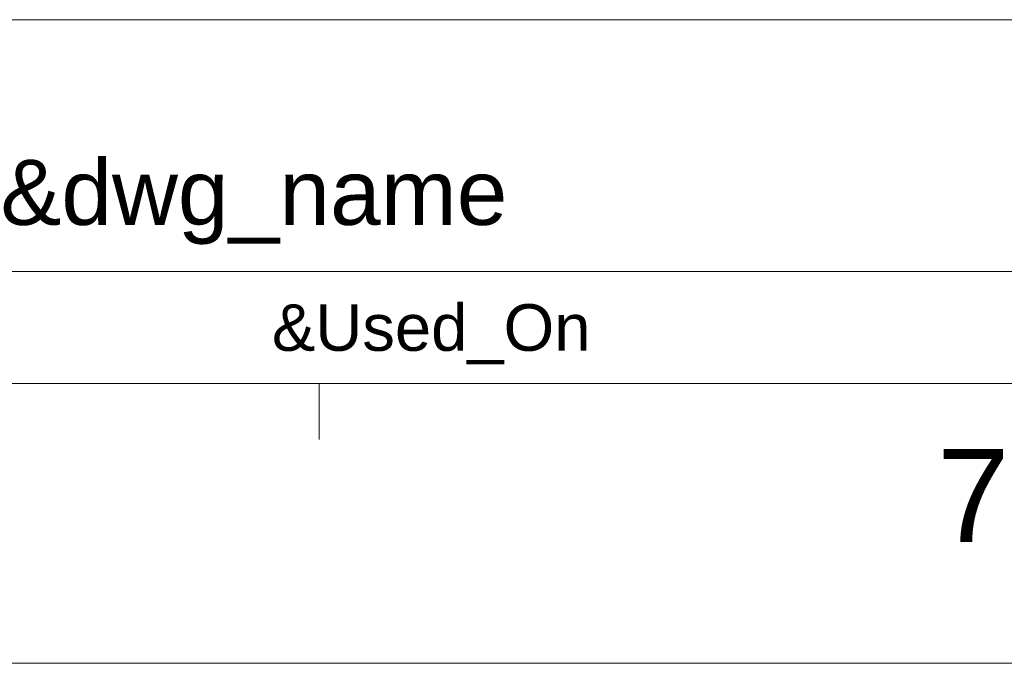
# Model space of a CAD drawing. Extents: x 889 to 1780, y -51 to 579.
# Tile 12 of 20: x 1522 to 1601, y -51 to 1. Entities that reach past the tile are written whole.
import ezdxf
from ezdxf.enums import TextEntityAlignment as Align

# ---------------------------------------------------------------- set-up
doc = ezdxf.new("R2010")
doc.units = 0
doc.header["$LTSCALE"] = 2
doc.header["$MEASUREMENT"] = 0
doc.layers.get('0').update_dxf_attribs({"linetype": 'CONTINUOUS'})
doc.styles.add('TEXTSTYLE_1', font='ARIAL.TTF')

msp = doc.modelspace()

# ---------------------------------------------------------------- linework, layer by layer
at = {"linetype": 'Continuous', "lineweight": 5}
for p, q in [((1472.291, 1.16), (1757.291, 1.16)), ((1472.291, -19.09), (1742.291, -19.09)), ((911.291, -28.09), (1757.291, -28.09)), ((1545.791, -28.09), (1545.791, -32.59)), ((888.791, -50.59), (1779.791, -50.59))]:
    msp.add_line(p, q, dxfattribs=at)

# ---------------------------------------------------------------- texts
at = {"linetype": 'Continuous', "lineweight": 5, "style": 'TEXTSTYLE_1'}
for s, height, p in [('&dwg_name', 5.25, (1540.541, -15.34)), ('&Used_On', 3.75, (1554.791, -25.465)), ('7', 7.5, (1598.385, -40.848))]:
    msp.add_text(s, height=height, dxfattribs=at).set_placement(p, align=Align.CENTER)

doc.saveas('drawing.dxf')
